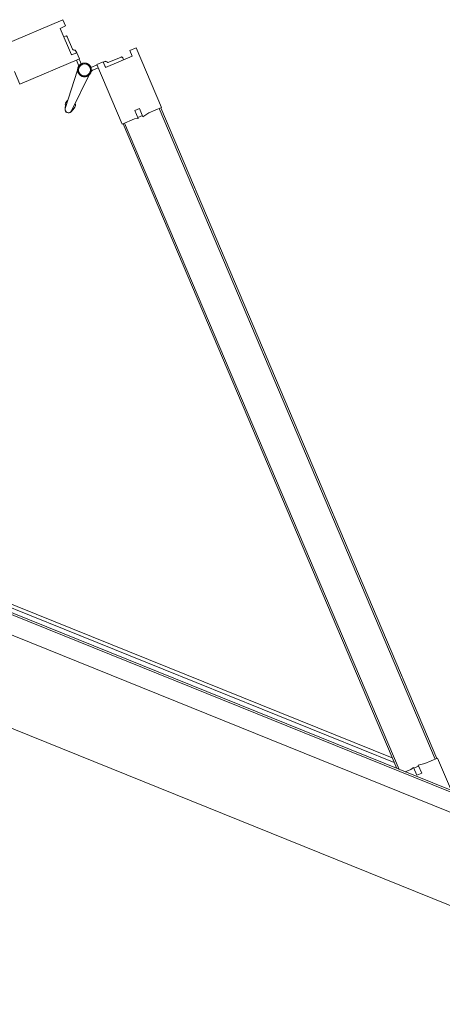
# Model space of a CAD drawing. Header units: millimetres. Extents: x 1512 to 2105, y 794 to 1149.
# Tile 144 of 256: x 1682.003 to 1682.499, y 1104.711 to 1105.866. Entities that reach past the tile are written whole.
import ezdxf

# ---------------------------------------------------------------- set-up
doc = ezdxf.new("R2010")
doc.units = ezdxf.units.MM
doc.layers.add('A-DOOR', color=31, linetype='Continuous', lineweight=9)

# ---------------------------------------------------------------- blocks, each defined once
blk = doc.blocks.new('5-panel_Bi-fold_external_door_10806 - Type 1-225860-همکف')
at = {"layer": 'A-DOOR'}
for p, q in [((-1.6227, 0.7434), (-1.6764, 0.6897)), ((-1.617, 0.7378), (-1.6227, 0.7434)), ((-1.5305, 0.7449), (-1.5362, 0.7393)), ((-1.4768, 0.6912), (-1.5305, 0.7449)), ((-1.6219, 0.7328), (-1.617, 0.7378)), ((-1.5979, 0.7088), (-1.6219, 0.7328)), ((-1.5312, 0.7343), (-1.5553, 0.7103)), ((-1.5429, 0.7284), (-1.554, 0.7173)), ((-1.539, 0.7266), (-1.5407, 0.7284)), ((-1.539, 0.7266), (-1.5407, 0.7284)), ((-1.539, 0.7266), (-1.5407, 0.7284)), ((-1.5362, 0.7393), (-1.5312, 0.7343)), ((-1.6124, 0.7268), (-1.6142, 0.7251)), ((-1.6124, 0.7268), (-1.6142, 0.7251)), ((-1.6124, 0.7268), (-1.6142, 0.7251)), ((-1.5992, 0.7157), (-1.6103, 0.7268)), ((-1.5586, 0.7165), (-1.56, 0.7151)), ((-1.641, 0.6543), (-1.5873, 0.7081)), ((-1.593, 0.7137), (-1.5979, 0.7088)), ((-1.5931, 0.7136), (-1.5946, 0.715)), ((-1.5873, 0.7081), (-1.593, 0.7137)), ((-1.5901, 0.7052), (-1.5858, 0.701)), ((-1.5821, 0.7025), (-1.5875, 0.7079)), ((-1.5657, 0.7094), (-1.5713, 0.7039)), ((-1.5673, 0.7025), (-1.5631, 0.7068)), ((-1.5602, 0.7153), (-1.5659, 0.7096)), ((-1.5659, 0.7096), (-1.5121, 0.6558)), ((-1.5553, 0.7103), (-1.5602, 0.7153)), ((-1.5844, 0.695), (-1.5811, 0.648)), ((-1.5731, 0.648), (-1.5698, 0.695)), ((-1.5706, 0.7031), (-1.5708, 0.7033)), ((-1.5706, 0.7031), (-1.5708, 0.7033)), ((-1.5706, 0.7031), (-1.5708, 0.7033)), ((-1.5706, 0.7031), (-1.5708, 0.7033)), ((-1.5706, 0.7031), (-1.5708, 0.7033)), ((-1.5706, 0.7031), (-1.5708, 0.7033)), ((-1.5706, 0.7031), (-1.5708, 0.7033)), ((-1.5706, 0.7031), (-1.5708, 0.7033)), ((-1.5706, 0.7031), (-1.5708, 0.7033)), ((-1.4883, 0.6797), (-1.4768, 0.6912)), ((-1.4789, 0.6891), (-1.4775, 0.6905)), ((-1.4789, 0.6891), (-0.8926, 0.1027)), ((-1.4775, 0.6905), (-0.8912, 0.1042)), ((-1.5045, 0.6762), (-1.5003, 0.6804)), ((-1.4974, 0.6691), (-1.5045, 0.6762)), ((-1.5003, 0.6804), (-1.493, 0.6731)), ((-1.4982, 0.6698), (-1.4939, 0.6741)), ((-1.493, 0.6731), (-1.4883, 0.6797)), ((-1.6526, 0.6659), (-1.641, 0.6543)), ((-1.5121, 0.6558), (-1.501, 0.667)), ((-1.501, 0.667), (-1.4974, 0.6691)), ((-1.5827, 0.6523), (-1.5809, 0.647)), ((-1.5827, 0.6523), (-1.5811, 0.648)), ((-1.5809, 0.647), (-1.5827, 0.6523)), ((-1.5809, 0.647), (-1.5811, 0.648)), ((-1.5733, 0.647), (-1.5714, 0.6523)), ((-1.5714, 0.6523), (-1.5733, 0.647)), ((-1.5733, 0.647), (-1.5732, 0.6474)), ((-1.5714, 0.6523), (-1.5731, 0.648)), ((-1.5114, 0.6566), (-1.51, 0.658)), ((-1.5114, 0.6566), (-0.9303, 0.0755)), ((-1.51, 0.658), (-0.9275, 0.0755)), ((-0.8905, 0.1049), (-0.902, 0.0933)), ((-0.8912, 0.1042), (-0.8926, 0.1027)), ((-0.861, 0.0755), (-0.8905, 0.1049)), ((-0.902, 0.0933), (-0.9086, 0.0887)), ((-2.2157, 0.0811), (-0.936, 0.0811)), ((-0.94, 0.0851), (-2.2117, 0.0851)), ((-0.9126, 0.0842), (-0.9147, 0.0807)), ((-0.9055, 0.0771), (-0.9126, 0.0842)), ((-0.9076, 0.0877), (-0.9118, 0.0835)), ((-0.9086, 0.0887), (-0.9012, 0.0814)), ((-0.9012, 0.0814), (-0.9055, 0.0771)), ((2.581, 0.0759), (-2.331, 0.0759)), ((2.581, 0.0737), (-2.331, 0.0737)), ((-0.9147, 0.0807), (-0.9199, 0.0755)), ((-2.331, 0.0516), (2.581, 0.0516)), ((-2.331, -0.05), (2.581, -0.05))]:
    blk.add_line(p, q, dxfattribs=at)
at = {"layer": 'A-DOOR', "flags": 128}
for points in [[(-1.5771, 0.7063), (-1.5774, 0.7063), (-1.5777, 0.7063), (-1.578, 0.7063), (-1.5784, 0.7062), (-1.5787, 0.7062), (-1.579, 0.7061), (-1.5793, 0.706), (-1.5796, 0.7059), (-1.5799, 0.7058), (-1.5802, 0.7057), (-1.5805, 0.7056), (-1.5808, 0.7054), (-1.5811, 0.7053), (-1.5813, 0.7051), (-1.5816, 0.7049), (-1.5819, 0.7048), (-1.5821, 0.7046), (-1.5824, 0.7044), (-1.5826, 0.7041), (-1.5828, 0.7039), (-1.583, 0.7037), (-1.5832, 0.7034), (-1.5834, 0.7032), (-1.5836, 0.7029), (-1.5838, 0.7027), (-1.584, 0.7024), (-1.5841, 0.7021), (-1.5843, 0.7018), (-1.5844, 0.7015), (-1.5845, 0.7012), (-1.5846, 0.7009), (-1.5847, 0.7006), (-1.5848, 0.7003), (-1.5849, 0.7), (-1.585, 0.6997), (-1.585, 0.6994), (-1.585, 0.6991), (-1.5851, 0.6987), (-1.5851, 0.6984), (-1.5851, 0.6981), (-1.5851, 0.6978), (-1.585, 0.6975), (-1.585, 0.6972), (-1.5849, 0.6968), (-1.5849, 0.6965), (-1.5848, 0.6962), (-1.5847, 0.6959), (-1.5846, 0.6956), (-1.5845, 0.6953), (-1.5844, 0.695), (-1.5842, 0.6947), (-1.5841, 0.6944), (-1.5839, 0.6942), (-1.5837, 0.6939), (-1.5836, 0.6936), (-1.5834, 0.6934), (-1.5832, 0.6931), (-1.5829, 0.6929), (-1.5827, 0.6927), (-1.5825, 0.6924), (-1.5822, 0.6922), (-1.582, 0.692), (-1.5817, 0.6918), (-1.5815, 0.6917), (-1.5812, 0.6915), (-1.5809, 0.6913), (-1.5806, 0.6912), (-1.5804, 0.691), (-1.5801, 0.6909), (-1.5798, 0.6908), (-1.5795, 0.6907), (-1.5792, 0.6906), (-1.5788, 0.6905), (-1.5785, 0.6905), (-1.5782, 0.6904), (-1.5779, 0.6904), (-1.5776, 0.6904), (-1.5773, 0.6903), (-1.5771, 0.6903)], [(-1.5774, 0.7063), (-1.5777, 0.7063), (-1.578, 0.7063), (-1.5784, 0.7062), (-1.5787, 0.7062), (-1.579, 0.7061), (-1.5793, 0.706), (-1.5796, 0.7059), (-1.5799, 0.7058), (-1.5802, 0.7057), (-1.5805, 0.7056), (-1.5808, 0.7054), (-1.5811, 0.7053), (-1.5813, 0.7051), (-1.5816, 0.7049), (-1.5819, 0.7048), (-1.5821, 0.7046), (-1.5824, 0.7044), (-1.5826, 0.7041), (-1.5828, 0.7039), (-1.583, 0.7037)], [(-1.5774, 0.7063), (-1.5777, 0.7063), (-1.578, 0.7063), (-1.5784, 0.7062), (-1.5787, 0.7062), (-1.579, 0.7061), (-1.5793, 0.706), (-1.5796, 0.7059), (-1.5799, 0.7058), (-1.5802, 0.7057), (-1.5805, 0.7056), (-1.5808, 0.7054), (-1.5811, 0.7053), (-1.5813, 0.7051), (-1.5816, 0.7049), (-1.5819, 0.7048), (-1.5821, 0.7046), (-1.5824, 0.7044), (-1.5826, 0.7041), (-1.5828, 0.7039), (-1.583, 0.7037)], [(-1.5774, 0.7063), (-1.5777, 0.7063), (-1.578, 0.7063), (-1.5784, 0.7062), (-1.5787, 0.7062), (-1.579, 0.7061), (-1.5793, 0.706), (-1.5796, 0.7059), (-1.5799, 0.7058), (-1.5802, 0.7057), (-1.5805, 0.7056), (-1.5808, 0.7054), (-1.5811, 0.7053), (-1.5813, 0.7051), (-1.5816, 0.7049), (-1.5819, 0.7048), (-1.5821, 0.7046), (-1.5824, 0.7044), (-1.5826, 0.7041), (-1.5828, 0.7039), (-1.583, 0.7037)], [(-1.5774, 0.7063), (-1.5777, 0.7063), (-1.578, 0.7063), (-1.5784, 0.7062), (-1.5787, 0.7062), (-1.579, 0.7061), (-1.5793, 0.706), (-1.5796, 0.7059), (-1.5799, 0.7058), (-1.5802, 0.7057), (-1.5805, 0.7056), (-1.5808, 0.7054), (-1.5811, 0.7053), (-1.5813, 0.7051), (-1.5816, 0.7049), (-1.5819, 0.7048), (-1.5821, 0.7046), (-1.5824, 0.7044), (-1.5826, 0.7041), (-1.5828, 0.7039), (-1.583, 0.7037)], [(-1.5774, 0.7063), (-1.5777, 0.7063), (-1.578, 0.7063), (-1.5784, 0.7062), (-1.5787, 0.7062), (-1.579, 0.7061), (-1.5793, 0.706), (-1.5796, 0.7059), (-1.5799, 0.7058), (-1.5802, 0.7057), (-1.5805, 0.7056), (-1.5808, 0.7054), (-1.5811, 0.7053), (-1.5813, 0.7051), (-1.5816, 0.7049), (-1.5819, 0.7048), (-1.5821, 0.7046), (-1.5824, 0.7044), (-1.5826, 0.7041), (-1.5828, 0.7039), (-1.583, 0.7037)], [(-1.5771, 0.7063), (-1.5774, 0.7063), (-1.5777, 0.7063), (-1.578, 0.7063), (-1.5784, 0.7062), (-1.5787, 0.7062), (-1.579, 0.7061), (-1.5793, 0.706), (-1.5796, 0.7059), (-1.5799, 0.7058), (-1.5802, 0.7057), (-1.5805, 0.7056), (-1.5808, 0.7054), (-1.5811, 0.7053), (-1.5813, 0.7051), (-1.5816, 0.7049), (-1.5819, 0.7048), (-1.5821, 0.7046), (-1.5824, 0.7044), (-1.5826, 0.7041), (-1.5828, 0.7039), (-1.583, 0.7037)], [(-1.5771, 0.7063), (-1.5774, 0.7063), (-1.5777, 0.7063), (-1.578, 0.7063), (-1.5784, 0.7062), (-1.5787, 0.7062), (-1.579, 0.7061), (-1.5793, 0.706), (-1.5796, 0.7059), (-1.5799, 0.7058), (-1.5802, 0.7057), (-1.5805, 0.7056), (-1.5808, 0.7054), (-1.5811, 0.7053), (-1.5813, 0.7051), (-1.5816, 0.7049), (-1.5819, 0.7048), (-1.5821, 0.7046), (-1.5824, 0.7044), (-1.5826, 0.7041), (-1.5828, 0.7039), (-1.583, 0.7037)], [(-1.5771, 0.7063), (-1.5774, 0.7063), (-1.5777, 0.7063), (-1.578, 0.7063), (-1.5784, 0.7062), (-1.5787, 0.7062), (-1.579, 0.7061), (-1.5793, 0.706), (-1.5796, 0.7059), (-1.5799, 0.7058), (-1.5802, 0.7057), (-1.5805, 0.7056), (-1.5808, 0.7054), (-1.5811, 0.7053), (-1.5813, 0.7051), (-1.5816, 0.7049), (-1.5819, 0.7048), (-1.5821, 0.7046), (-1.5824, 0.7044), (-1.5826, 0.7041), (-1.5828, 0.7039), (-1.583, 0.7037)], [(-1.5771, 0.7063), (-1.5774, 0.7063), (-1.5777, 0.7063), (-1.578, 0.7063), (-1.5784, 0.7062), (-1.5787, 0.7062), (-1.579, 0.7061), (-1.5793, 0.706), (-1.5796, 0.7059), (-1.5799, 0.7058), (-1.5802, 0.7057), (-1.5805, 0.7056), (-1.5808, 0.7054), (-1.5811, 0.7053), (-1.5813, 0.7051), (-1.5816, 0.7049), (-1.5819, 0.7048), (-1.5821, 0.7046), (-1.5824, 0.7044), (-1.5826, 0.7041), (-1.5828, 0.7039), (-1.583, 0.7037)], [(-1.5774, 0.7063), (-1.5777, 0.7063), (-1.578, 0.7063), (-1.5784, 0.7062), (-1.5787, 0.7062), (-1.579, 0.7061), (-1.5793, 0.706), (-1.5796, 0.7059), (-1.5799, 0.7058), (-1.5802, 0.7057), (-1.5805, 0.7056), (-1.5808, 0.7054), (-1.5811, 0.7053), (-1.5813, 0.7051), (-1.5816, 0.7049), (-1.5819, 0.7048), (-1.5821, 0.7046), (-1.5824, 0.7044), (-1.5826, 0.7041), (-1.5828, 0.7039), (-1.583, 0.7037)], [(-1.5774, 0.7063), (-1.5777, 0.7063), (-1.578, 0.7063), (-1.5784, 0.7062), (-1.5787, 0.7062), (-1.579, 0.7061), (-1.5793, 0.706), (-1.5796, 0.7059), (-1.5799, 0.7058), (-1.5802, 0.7057), (-1.5805, 0.7056), (-1.5808, 0.7054), (-1.5811, 0.7053), (-1.5813, 0.7051), (-1.5816, 0.7049), (-1.5819, 0.7048), (-1.5821, 0.7046), (-1.5824, 0.7044), (-1.5826, 0.7041), (-1.5828, 0.7039), (-1.583, 0.7037)], [(-1.5774, 0.7063), (-1.5777, 0.7063), (-1.578, 0.7063), (-1.5784, 0.7062), (-1.5787, 0.7062), (-1.579, 0.7061), (-1.5793, 0.706), (-1.5796, 0.7059), (-1.5799, 0.7058), (-1.5802, 0.7057), (-1.5805, 0.7056), (-1.5808, 0.7054), (-1.5811, 0.7053), (-1.5813, 0.7051), (-1.5816, 0.7049), (-1.5819, 0.7048), (-1.5821, 0.7046), (-1.5824, 0.7044), (-1.5826, 0.7041), (-1.5828, 0.7039), (-1.583, 0.7037)], [(-1.5774, 0.7063), (-1.5777, 0.7063), (-1.578, 0.7063), (-1.5784, 0.7062), (-1.5787, 0.7062), (-1.579, 0.7061), (-1.5793, 0.706), (-1.5796, 0.7059), (-1.5799, 0.7058), (-1.5802, 0.7057), (-1.5805, 0.7056), (-1.5808, 0.7054), (-1.5811, 0.7053), (-1.5813, 0.7051), (-1.5816, 0.7049), (-1.5819, 0.7048), (-1.5821, 0.7046), (-1.5824, 0.7044), (-1.5826, 0.7041), (-1.5828, 0.7039), (-1.583, 0.7037)], [(-1.5712, 0.7038), (-1.5714, 0.704), (-1.5717, 0.7042), (-1.5719, 0.7045), (-1.5722, 0.7047), (-1.5724, 0.7048), (-1.5727, 0.705), (-1.573, 0.7052), (-1.5732, 0.7054), (-1.5735, 0.7055), (-1.5738, 0.7056), (-1.5741, 0.7058), (-1.5744, 0.7059), (-1.5747, 0.706), (-1.575, 0.7061), (-1.5753, 0.7061), (-1.5756, 0.7062), (-1.576, 0.7063), (-1.5763, 0.7063), (-1.5766, 0.7063), (-1.5769, 0.7063), (-1.5771, 0.7063)], [(-1.5771, 0.6903), (-1.5768, 0.6903), (-1.5764, 0.6904), (-1.5761, 0.6904), (-1.5758, 0.6904), (-1.5755, 0.6905), (-1.5752, 0.6906), (-1.5749, 0.6907), (-1.5746, 0.6907), (-1.5743, 0.6909), (-1.574, 0.691), (-1.5737, 0.6911), (-1.5734, 0.6912), (-1.5731, 0.6914), (-1.5728, 0.6916), (-1.5726, 0.6917), (-1.5723, 0.6919), (-1.5721, 0.6921), (-1.5718, 0.6923), (-1.5716, 0.6925), (-1.5713, 0.6928), (-1.5711, 0.693), (-1.5709, 0.6932), (-1.5707, 0.6935), (-1.5705, 0.6938), (-1.5704, 0.694), (-1.5702, 0.6943), (-1.57, 0.6946), (-1.5699, 0.6949), (-1.5697, 0.6951), (-1.5696, 0.6954), (-1.5695, 0.6957), (-1.5694, 0.696), (-1.5693, 0.6964), (-1.5693, 0.6967), (-1.5692, 0.697), (-1.5692, 0.6973), (-1.5691, 0.6976), (-1.5691, 0.6979), (-1.5691, 0.6983), (-1.5691, 0.6986), (-1.5691, 0.6989), (-1.5691, 0.6992), (-1.5692, 0.6995), (-1.5692, 0.6998), (-1.5693, 0.7002), (-1.5694, 0.7005), (-1.5695, 0.7008), (-1.5696, 0.7011), (-1.5697, 0.7014), (-1.5698, 0.7017), (-1.5699, 0.702), (-1.5701, 0.7022), (-1.5703, 0.7025), (-1.5704, 0.7028), (-1.5706, 0.7031), (-1.5708, 0.7033), (-1.571, 0.7036), (-1.5712, 0.7038), (-1.5714, 0.704), (-1.5717, 0.7042), (-1.5719, 0.7045), (-1.5722, 0.7047), (-1.5724, 0.7048), (-1.5727, 0.705), (-1.573, 0.7052), (-1.5732, 0.7054), (-1.5735, 0.7055), (-1.5738, 0.7056), (-1.5741, 0.7058), (-1.5744, 0.7059), (-1.5747, 0.706), (-1.575, 0.7061), (-1.5753, 0.7061), (-1.5756, 0.7062), (-1.576, 0.7063), (-1.5763, 0.7063), (-1.5766, 0.7063), (-1.5769, 0.7063), (-1.5771, 0.7063)], [(-1.5712, 0.7038), (-1.5714, 0.704), (-1.5717, 0.7042), (-1.5719, 0.7045), (-1.5722, 0.7047), (-1.5724, 0.7048), (-1.5727, 0.705), (-1.573, 0.7052), (-1.5732, 0.7054), (-1.5735, 0.7055), (-1.5738, 0.7056), (-1.5741, 0.7058), (-1.5744, 0.7059), (-1.5747, 0.706), (-1.575, 0.7061), (-1.5753, 0.7061), (-1.5756, 0.7062), (-1.576, 0.7063), (-1.5763, 0.7063), (-1.5766, 0.7063), (-1.5769, 0.7063), (-1.5771, 0.7063)], [(-1.5712, 0.7038), (-1.5714, 0.704), (-1.5717, 0.7042), (-1.5719, 0.7045), (-1.5722, 0.7047), (-1.5724, 0.7048), (-1.5727, 0.705), (-1.573, 0.7052), (-1.5732, 0.7054), (-1.5735, 0.7055), (-1.5738, 0.7056), (-1.5741, 0.7058), (-1.5744, 0.7059), (-1.5747, 0.706), (-1.575, 0.7061), (-1.5753, 0.7061), (-1.5756, 0.7062), (-1.576, 0.7063), (-1.5763, 0.7063), (-1.5766, 0.7063), (-1.5769, 0.7063), (-1.5771, 0.7063)], [(-1.5712, 0.7038), (-1.5714, 0.704), (-1.5717, 0.7042), (-1.5719, 0.7045), (-1.5722, 0.7047), (-1.5724, 0.7048), (-1.5727, 0.705), (-1.573, 0.7052), (-1.5732, 0.7054), (-1.5735, 0.7055), (-1.5738, 0.7056), (-1.5741, 0.7058), (-1.5744, 0.7059), (-1.5747, 0.706), (-1.575, 0.7061), (-1.5753, 0.7061), (-1.5756, 0.7062), (-1.576, 0.7063), (-1.5763, 0.7063), (-1.5766, 0.7063), (-1.5769, 0.7063), (-1.5771, 0.7063)], [(-1.5741, 0.7058), (-1.5744, 0.7059), (-1.5747, 0.706), (-1.575, 0.7061), (-1.5753, 0.7061), (-1.5756, 0.7062), (-1.576, 0.7063), (-1.5763, 0.7063), (-1.5766, 0.7063)], [(-1.5741, 0.7058), (-1.5744, 0.7059), (-1.5747, 0.706), (-1.575, 0.7061), (-1.5753, 0.7061), (-1.5756, 0.7062), (-1.576, 0.7063), (-1.5763, 0.7063), (-1.5766, 0.7063)], [(-1.5741, 0.7058), (-1.5744, 0.7059), (-1.5747, 0.706), (-1.575, 0.7061), (-1.5753, 0.7061), (-1.5756, 0.7062), (-1.576, 0.7063), (-1.5763, 0.7063), (-1.5766, 0.7063)], [(-1.5741, 0.7058), (-1.5744, 0.7059), (-1.5747, 0.706), (-1.575, 0.7061), (-1.5753, 0.7061), (-1.5756, 0.7062), (-1.576, 0.7063), (-1.5763, 0.7063), (-1.5766, 0.7063)], [(-1.5741, 0.7058), (-1.5744, 0.7059), (-1.5747, 0.706), (-1.575, 0.7061), (-1.5753, 0.7061), (-1.5756, 0.7062), (-1.576, 0.7063), (-1.5763, 0.7063), (-1.5766, 0.7063)], [(-1.5741, 0.7058), (-1.5744, 0.7059), (-1.5747, 0.706), (-1.575, 0.7061), (-1.5753, 0.7061), (-1.5756, 0.7062), (-1.576, 0.7063), (-1.5763, 0.7063), (-1.5766, 0.7063)], [(-1.5741, 0.7058), (-1.5744, 0.7059), (-1.5747, 0.706), (-1.575, 0.7061), (-1.5753, 0.7061), (-1.5756, 0.7062), (-1.576, 0.7063), (-1.5763, 0.7063), (-1.5766, 0.7063)], [(-1.5741, 0.7058), (-1.5744, 0.7059), (-1.5747, 0.706), (-1.575, 0.7061), (-1.5753, 0.7061), (-1.5756, 0.7062), (-1.576, 0.7063), (-1.5763, 0.7063), (-1.5766, 0.7063)], [(-1.5741, 0.7058), (-1.5744, 0.7059), (-1.5747, 0.706), (-1.575, 0.7061), (-1.5753, 0.7061), (-1.5756, 0.7062), (-1.576, 0.7063), (-1.5763, 0.7063), (-1.5766, 0.7063)], [(-1.5712, 0.7038), (-1.5714, 0.704), (-1.5717, 0.7042), (-1.5719, 0.7045), (-1.5722, 0.7047), (-1.5724, 0.7048), (-1.5727, 0.705), (-1.573, 0.7052), (-1.5732, 0.7054), (-1.5735, 0.7055), (-1.5738, 0.7056)], [(-1.5712, 0.7038), (-1.5714, 0.704), (-1.5717, 0.7042), (-1.5719, 0.7045), (-1.5722, 0.7047), (-1.5724, 0.7048), (-1.5727, 0.705), (-1.573, 0.7052), (-1.5732, 0.7054), (-1.5735, 0.7055), (-1.5738, 0.7056)], [(-1.5712, 0.7038), (-1.5714, 0.704), (-1.5717, 0.7042), (-1.5719, 0.7045), (-1.5722, 0.7047), (-1.5724, 0.7048), (-1.5727, 0.705), (-1.573, 0.7052), (-1.5732, 0.7054), (-1.5735, 0.7055), (-1.5738, 0.7056)], [(-1.5712, 0.7038), (-1.5714, 0.704), (-1.5717, 0.7042), (-1.5719, 0.7045), (-1.5722, 0.7047), (-1.5724, 0.7048), (-1.5727, 0.705), (-1.573, 0.7052), (-1.5732, 0.7054), (-1.5735, 0.7055), (-1.5738, 0.7056)], [(-1.5712, 0.7038), (-1.5714, 0.704), (-1.5717, 0.7042), (-1.5719, 0.7045), (-1.5722, 0.7047), (-1.5724, 0.7048), (-1.5727, 0.705), (-1.573, 0.7052), (-1.5732, 0.7054), (-1.5735, 0.7055), (-1.5738, 0.7056)], [(-1.5712, 0.7038), (-1.5714, 0.704), (-1.5717, 0.7042), (-1.5719, 0.7045), (-1.5722, 0.7047), (-1.5724, 0.7048), (-1.5727, 0.705), (-1.573, 0.7052), (-1.5732, 0.7054), (-1.5735, 0.7055), (-1.5738, 0.7056)], [(-1.5712, 0.7038), (-1.5714, 0.704), (-1.5717, 0.7042), (-1.5719, 0.7045), (-1.5722, 0.7047), (-1.5724, 0.7048), (-1.5727, 0.705), (-1.573, 0.7052), (-1.5732, 0.7054), (-1.5735, 0.7055), (-1.5738, 0.7056)], [(-1.5712, 0.7038), (-1.5714, 0.704), (-1.5717, 0.7042), (-1.5719, 0.7045), (-1.5722, 0.7047), (-1.5724, 0.7048), (-1.5727, 0.705), (-1.573, 0.7052), (-1.5732, 0.7054), (-1.5735, 0.7055), (-1.5738, 0.7056)], [(-1.5712, 0.7038), (-1.5714, 0.704), (-1.5717, 0.7042), (-1.5719, 0.7045), (-1.5722, 0.7047), (-1.5724, 0.7048), (-1.5727, 0.705), (-1.573, 0.7052), (-1.5732, 0.7054), (-1.5735, 0.7055), (-1.5738, 0.7056)], [(-1.5845, 0.7012), (-1.5846, 0.7009), (-1.5847, 0.7006), (-1.5848, 0.7003), (-1.5849, 0.7), (-1.585, 0.6997), (-1.585, 0.6994), (-1.585, 0.6991), (-1.5851, 0.6987), (-1.5851, 0.6984), (-1.5851, 0.6981), (-1.5851, 0.6978), (-1.585, 0.6975), (-1.585, 0.6972), (-1.5849, 0.6968), (-1.5849, 0.6965), (-1.5848, 0.6962), (-1.5847, 0.6959), (-1.5846, 0.6956), (-1.5845, 0.6953)], [(-1.5845, 0.7012), (-1.5846, 0.7009), (-1.5847, 0.7006), (-1.5848, 0.7003), (-1.5849, 0.7), (-1.585, 0.6997), (-1.585, 0.6994), (-1.585, 0.6991), (-1.5851, 0.6987), (-1.5851, 0.6984), (-1.5851, 0.6981), (-1.5851, 0.6978), (-1.585, 0.6975), (-1.585, 0.6972), (-1.5849, 0.6968), (-1.5849, 0.6965), (-1.5848, 0.6962), (-1.5847, 0.6959), (-1.5846, 0.6956), (-1.5845, 0.6953)], [(-1.5845, 0.7012), (-1.5846, 0.7009), (-1.5847, 0.7006), (-1.5848, 0.7003), (-1.5849, 0.7), (-1.585, 0.6997), (-1.585, 0.6994), (-1.585, 0.6991), (-1.5851, 0.6987), (-1.5851, 0.6984), (-1.5851, 0.6981), (-1.5851, 0.6978), (-1.585, 0.6975), (-1.585, 0.6972), (-1.5849, 0.6968), (-1.5849, 0.6965), (-1.5848, 0.6962), (-1.5847, 0.6959), (-1.5846, 0.6956), (-1.5845, 0.6953)], [(-1.5845, 0.7012), (-1.5846, 0.7009), (-1.5847, 0.7006), (-1.5848, 0.7003), (-1.5849, 0.7), (-1.585, 0.6997), (-1.585, 0.6994), (-1.585, 0.6991), (-1.5851, 0.6987), (-1.5851, 0.6984), (-1.5851, 0.6981), (-1.5851, 0.6978), (-1.585, 0.6975), (-1.585, 0.6972), (-1.5849, 0.6968), (-1.5849, 0.6965), (-1.5848, 0.6962), (-1.5847, 0.6959), (-1.5846, 0.6956), (-1.5845, 0.6953)], [(-1.5845, 0.7012), (-1.5846, 0.7009), (-1.5847, 0.7006), (-1.5848, 0.7003), (-1.5849, 0.7), (-1.585, 0.6997), (-1.585, 0.6994), (-1.585, 0.6991), (-1.5851, 0.6987), (-1.5851, 0.6984), (-1.5851, 0.6981), (-1.5851, 0.6978), (-1.585, 0.6975), (-1.585, 0.6972), (-1.5849, 0.6968), (-1.5849, 0.6965), (-1.5848, 0.6962), (-1.5847, 0.6959), (-1.5846, 0.6956), (-1.5845, 0.6953)], [(-1.5845, 0.7012), (-1.5846, 0.7009), (-1.5847, 0.7006), (-1.5848, 0.7003), (-1.5849, 0.7), (-1.585, 0.6997), (-1.585, 0.6994), (-1.585, 0.6991), (-1.5851, 0.6987), (-1.5851, 0.6984), (-1.5851, 0.6981), (-1.5851, 0.6978), (-1.585, 0.6975), (-1.585, 0.6972), (-1.5849, 0.6968), (-1.5849, 0.6965), (-1.5848, 0.6962), (-1.5847, 0.6959), (-1.5846, 0.6956), (-1.5845, 0.6953), (-1.5844, 0.695), (-1.5842, 0.6947), (-1.5841, 0.6944), (-1.5839, 0.6942), (-1.5837, 0.6939), (-1.5836, 0.6936), (-1.5834, 0.6934), (-1.5832, 0.6931), (-1.5829, 0.6929), (-1.5827, 0.6927), (-1.5825, 0.6924), (-1.5822, 0.6922), (-1.582, 0.692), (-1.5817, 0.6918), (-1.5815, 0.6917), (-1.5812, 0.6915), (-1.5809, 0.6913), (-1.5806, 0.6912), (-1.5804, 0.691)], [(-1.5845, 0.7012), (-1.5846, 0.7009), (-1.5847, 0.7006), (-1.5848, 0.7003), (-1.5849, 0.7), (-1.585, 0.6997), (-1.585, 0.6994), (-1.585, 0.6991), (-1.5851, 0.6987), (-1.5851, 0.6984), (-1.5851, 0.6981), (-1.5851, 0.6978), (-1.585, 0.6975), (-1.585, 0.6972), (-1.5849, 0.6968), (-1.5849, 0.6965), (-1.5848, 0.6962), (-1.5847, 0.6959), (-1.5846, 0.6956), (-1.5845, 0.6953), (-1.5844, 0.695), (-1.5842, 0.6947), (-1.5841, 0.6944), (-1.5839, 0.6942), (-1.5837, 0.6939), (-1.5836, 0.6936), (-1.5834, 0.6934), (-1.5832, 0.6931), (-1.5829, 0.6929), (-1.5827, 0.6927), (-1.5825, 0.6924), (-1.5822, 0.6922), (-1.582, 0.692), (-1.5817, 0.6918), (-1.5815, 0.6917), (-1.5812, 0.6915), (-1.5809, 0.6913), (-1.5806, 0.6912), (-1.5804, 0.691)], [(-1.5845, 0.7012), (-1.5846, 0.7009), (-1.5847, 0.7006), (-1.5848, 0.7003), (-1.5849, 0.7), (-1.585, 0.6997), (-1.585, 0.6994), (-1.585, 0.6991), (-1.5851, 0.6987), (-1.5851, 0.6984), (-1.5851, 0.6981), (-1.5851, 0.6978), (-1.585, 0.6975), (-1.585, 0.6972), (-1.5849, 0.6968), (-1.5849, 0.6965), (-1.5848, 0.6962), (-1.5847, 0.6959), (-1.5846, 0.6956), (-1.5845, 0.6953), (-1.5844, 0.695), (-1.5842, 0.6947), (-1.5841, 0.6944), (-1.5839, 0.6942), (-1.5837, 0.6939), (-1.5836, 0.6936), (-1.5834, 0.6934), (-1.5832, 0.6931), (-1.5829, 0.6929), (-1.5827, 0.6927), (-1.5825, 0.6924), (-1.5822, 0.6922), (-1.582, 0.692), (-1.5817, 0.6918), (-1.5815, 0.6917), (-1.5812, 0.6915), (-1.5809, 0.6913), (-1.5806, 0.6912), (-1.5804, 0.691)], [(-1.5845, 0.7012), (-1.5846, 0.7009), (-1.5847, 0.7006), (-1.5848, 0.7003), (-1.5849, 0.7), (-1.585, 0.6997), (-1.585, 0.6994), (-1.585, 0.6991), (-1.5851, 0.6987), (-1.5851, 0.6984), (-1.5851, 0.6981), (-1.5851, 0.6978), (-1.585, 0.6975), (-1.585, 0.6972), (-1.5849, 0.6968), (-1.5849, 0.6965), (-1.5848, 0.6962), (-1.5847, 0.6959), (-1.5846, 0.6956), (-1.5845, 0.6953), (-1.5844, 0.695), (-1.5842, 0.6947), (-1.5841, 0.6944), (-1.5839, 0.6942), (-1.5837, 0.6939), (-1.5836, 0.6936), (-1.5834, 0.6934), (-1.5832, 0.6931), (-1.5829, 0.6929), (-1.5827, 0.6927), (-1.5825, 0.6924), (-1.5822, 0.6922), (-1.582, 0.692), (-1.5817, 0.6918), (-1.5815, 0.6917), (-1.5812, 0.6915), (-1.5809, 0.6913), (-1.5806, 0.6912), (-1.5804, 0.691)], [(-1.5845, 0.7012), (-1.5846, 0.7009), (-1.5847, 0.7006), (-1.5848, 0.7003), (-1.5849, 0.7), (-1.585, 0.6997), (-1.585, 0.6994), (-1.585, 0.6991), (-1.5851, 0.6987), (-1.5851, 0.6984), (-1.5851, 0.6981), (-1.5851, 0.6978), (-1.585, 0.6975), (-1.585, 0.6972), (-1.5849, 0.6968), (-1.5849, 0.6965), (-1.5848, 0.6962), (-1.5847, 0.6959), (-1.5846, 0.6956), (-1.5845, 0.6953)], [(-1.5845, 0.7012), (-1.5846, 0.7009), (-1.5847, 0.7006), (-1.5848, 0.7003), (-1.5849, 0.7), (-1.585, 0.6997), (-1.585, 0.6994), (-1.585, 0.6991), (-1.5851, 0.6987), (-1.5851, 0.6984), (-1.5851, 0.6981), (-1.5851, 0.6978), (-1.585, 0.6975), (-1.585, 0.6972), (-1.5849, 0.6968), (-1.5849, 0.6965), (-1.5848, 0.6962), (-1.5847, 0.6959), (-1.5846, 0.6956), (-1.5845, 0.6953)], [(-1.5845, 0.7012), (-1.5846, 0.7009), (-1.5847, 0.7006), (-1.5848, 0.7003), (-1.5849, 0.7), (-1.585, 0.6997), (-1.585, 0.6994), (-1.585, 0.6991), (-1.5851, 0.6987), (-1.5851, 0.6984), (-1.5851, 0.6981), (-1.5851, 0.6978), (-1.585, 0.6975), (-1.585, 0.6972), (-1.5849, 0.6968), (-1.5849, 0.6965), (-1.5848, 0.6962), (-1.5847, 0.6959), (-1.5846, 0.6956), (-1.5845, 0.6953)], [(-1.5845, 0.7012), (-1.5846, 0.7009), (-1.5847, 0.7006), (-1.5848, 0.7003), (-1.5849, 0.7), (-1.585, 0.6997), (-1.585, 0.6994), (-1.585, 0.6991), (-1.5851, 0.6987), (-1.5851, 0.6984), (-1.5851, 0.6981), (-1.5851, 0.6978), (-1.585, 0.6975), (-1.585, 0.6972), (-1.5849, 0.6968), (-1.5849, 0.6965), (-1.5848, 0.6962), (-1.5847, 0.6959), (-1.5846, 0.6956), (-1.5845, 0.6953)], [(-1.5771, 0.6903), (-1.5768, 0.6903), (-1.5764, 0.6904), (-1.5761, 0.6904), (-1.5758, 0.6904), (-1.5755, 0.6905), (-1.5752, 0.6906), (-1.5749, 0.6907), (-1.5746, 0.6907), (-1.5743, 0.6909), (-1.574, 0.691), (-1.5737, 0.6911), (-1.5734, 0.6912), (-1.5731, 0.6914), (-1.5728, 0.6916), (-1.5726, 0.6917), (-1.5723, 0.6919), (-1.5721, 0.6921), (-1.5718, 0.6923), (-1.5716, 0.6925), (-1.5713, 0.6928), (-1.5711, 0.693), (-1.5709, 0.6932), (-1.5707, 0.6935), (-1.5705, 0.6938), (-1.5704, 0.694), (-1.5702, 0.6943), (-1.57, 0.6946), (-1.5699, 0.6949), (-1.5697, 0.6951), (-1.5696, 0.6954), (-1.5695, 0.6957), (-1.5694, 0.696), (-1.5693, 0.6964), (-1.5693, 0.6967), (-1.5692, 0.697), (-1.5692, 0.6973), (-1.5691, 0.6976), (-1.5691, 0.6979), (-1.5691, 0.6983), (-1.5691, 0.6986), (-1.5691, 0.6989), (-1.5691, 0.6992), (-1.5692, 0.6995), (-1.5692, 0.6998), (-1.5693, 0.7002), (-1.5694, 0.7005), (-1.5695, 0.7008), (-1.5696, 0.7011), (-1.5697, 0.7014), (-1.5698, 0.7017), (-1.5699, 0.702), (-1.5701, 0.7022), (-1.5703, 0.7025), (-1.5704, 0.7028), (-1.5706, 0.7031), (-1.5708, 0.7033)], [(-1.5771, 0.6903), (-1.5768, 0.6903), (-1.5764, 0.6904), (-1.5761, 0.6904), (-1.5758, 0.6904), (-1.5755, 0.6905), (-1.5752, 0.6906), (-1.5749, 0.6907), (-1.5746, 0.6907), (-1.5743, 0.6909), (-1.574, 0.691), (-1.5737, 0.6911), (-1.5734, 0.6912), (-1.5731, 0.6914), (-1.5728, 0.6916), (-1.5726, 0.6917), (-1.5723, 0.6919), (-1.5721, 0.6921), (-1.5718, 0.6923), (-1.5716, 0.6925), (-1.5713, 0.6928), (-1.5711, 0.693), (-1.5709, 0.6932), (-1.5707, 0.6935), (-1.5705, 0.6938), (-1.5704, 0.694), (-1.5702, 0.6943), (-1.57, 0.6946), (-1.5699, 0.6949), (-1.5697, 0.6951), (-1.5696, 0.6954), (-1.5695, 0.6957), (-1.5694, 0.696), (-1.5693, 0.6964), (-1.5693, 0.6967), (-1.5692, 0.697), (-1.5692, 0.6973), (-1.5691, 0.6976), (-1.5691, 0.6979), (-1.5691, 0.6983), (-1.5691, 0.6986), (-1.5691, 0.6989), (-1.5691, 0.6992), (-1.5692, 0.6995), (-1.5692, 0.6998), (-1.5693, 0.7002), (-1.5694, 0.7005), (-1.5695, 0.7008), (-1.5696, 0.7011), (-1.5697, 0.7014), (-1.5698, 0.7017), (-1.5699, 0.702), (-1.5701, 0.7022), (-1.5703, 0.7025), (-1.5704, 0.7028), (-1.5706, 0.7031), (-1.5708, 0.7033)], [(-1.5771, 0.6903), (-1.5768, 0.6903), (-1.5764, 0.6904), (-1.5761, 0.6904), (-1.5758, 0.6904), (-1.5755, 0.6905), (-1.5752, 0.6906), (-1.5749, 0.6907), (-1.5746, 0.6907), (-1.5743, 0.6909), (-1.574, 0.691), (-1.5737, 0.6911), (-1.5734, 0.6912), (-1.5731, 0.6914), (-1.5728, 0.6916), (-1.5726, 0.6917), (-1.5723, 0.6919), (-1.5721, 0.6921), (-1.5718, 0.6923), (-1.5716, 0.6925), (-1.5713, 0.6928), (-1.5711, 0.693), (-1.5709, 0.6932), (-1.5707, 0.6935), (-1.5705, 0.6938), (-1.5704, 0.694), (-1.5702, 0.6943), (-1.57, 0.6946), (-1.5699, 0.6949), (-1.5697, 0.6951), (-1.5696, 0.6954), (-1.5695, 0.6957), (-1.5694, 0.696), (-1.5693, 0.6964), (-1.5693, 0.6967), (-1.5692, 0.697), (-1.5692, 0.6973), (-1.5691, 0.6976), (-1.5691, 0.6979), (-1.5691, 0.6983), (-1.5691, 0.6986), (-1.5691, 0.6989), (-1.5691, 0.6992), (-1.5692, 0.6995), (-1.5692, 0.6998), (-1.5693, 0.7002), (-1.5694, 0.7005), (-1.5695, 0.7008), (-1.5696, 0.7011), (-1.5697, 0.7014), (-1.5698, 0.7017), (-1.5699, 0.702), (-1.5701, 0.7022), (-1.5703, 0.7025), (-1.5704, 0.7028), (-1.5706, 0.7031), (-1.5708, 0.7033)], [(-1.5771, 0.6903), (-1.5768, 0.6903), (-1.5764, 0.6904), (-1.5761, 0.6904), (-1.5758, 0.6904), (-1.5755, 0.6905), (-1.5752, 0.6906), (-1.5749, 0.6907), (-1.5746, 0.6907), (-1.5743, 0.6909), (-1.574, 0.691), (-1.5737, 0.6911), (-1.5734, 0.6912), (-1.5731, 0.6914), (-1.5728, 0.6916), (-1.5726, 0.6917), (-1.5723, 0.6919), (-1.5721, 0.6921), (-1.5718, 0.6923), (-1.5716, 0.6925), (-1.5713, 0.6928), (-1.5711, 0.693), (-1.5709, 0.6932), (-1.5707, 0.6935), (-1.5705, 0.6938), (-1.5704, 0.694), (-1.5702, 0.6943), (-1.57, 0.6946), (-1.5699, 0.6949), (-1.5697, 0.6951), (-1.5696, 0.6954), (-1.5695, 0.6957), (-1.5694, 0.696), (-1.5693, 0.6964), (-1.5693, 0.6967), (-1.5692, 0.697), (-1.5692, 0.6973), (-1.5691, 0.6976), (-1.5691, 0.6979), (-1.5691, 0.6983), (-1.5691, 0.6986), (-1.5691, 0.6989), (-1.5691, 0.6992), (-1.5692, 0.6995), (-1.5692, 0.6998), (-1.5693, 0.7002), (-1.5694, 0.7005), (-1.5695, 0.7008), (-1.5696, 0.7011), (-1.5697, 0.7014), (-1.5698, 0.7017), (-1.5699, 0.702), (-1.5701, 0.7022), (-1.5703, 0.7025), (-1.5704, 0.7028), (-1.5706, 0.7031), (-1.5708, 0.7033)], [(-1.5696, 0.6954), (-1.5695, 0.6957), (-1.5694, 0.696), (-1.5693, 0.6964), (-1.5693, 0.6967), (-1.5692, 0.697), (-1.5692, 0.6973), (-1.5691, 0.6976), (-1.5691, 0.6979), (-1.5691, 0.6983), (-1.5691, 0.6986), (-1.5691, 0.6989), (-1.5691, 0.6992), (-1.5692, 0.6995), (-1.5692, 0.6998), (-1.5693, 0.7002), (-1.5694, 0.7005), (-1.5695, 0.7008), (-1.5696, 0.7011), (-1.5697, 0.7014), (-1.5698, 0.7017), (-1.5699, 0.702), (-1.5701, 0.7022)], [(-1.5696, 0.6954), (-1.5695, 0.6957), (-1.5694, 0.696), (-1.5693, 0.6964), (-1.5693, 0.6967), (-1.5692, 0.697), (-1.5692, 0.6973), (-1.5691, 0.6976), (-1.5691, 0.6979), (-1.5691, 0.6983), (-1.5691, 0.6986), (-1.5691, 0.6989), (-1.5691, 0.6992), (-1.5692, 0.6995), (-1.5692, 0.6998), (-1.5693, 0.7002), (-1.5694, 0.7005), (-1.5695, 0.7008), (-1.5696, 0.7011), (-1.5697, 0.7014), (-1.5698, 0.7017), (-1.5699, 0.702)], [(-1.5696, 0.6954), (-1.5695, 0.6957), (-1.5694, 0.696), (-1.5693, 0.6964), (-1.5693, 0.6967), (-1.5692, 0.697), (-1.5692, 0.6973), (-1.5691, 0.6976), (-1.5691, 0.6979), (-1.5691, 0.6983), (-1.5691, 0.6986), (-1.5691, 0.6989), (-1.5691, 0.6992), (-1.5692, 0.6995), (-1.5692, 0.6998), (-1.5693, 0.7002), (-1.5694, 0.7005), (-1.5695, 0.7008), (-1.5696, 0.7011), (-1.5697, 0.7014), (-1.5698, 0.7017), (-1.5699, 0.702)], [(-1.5696, 0.6954), (-1.5695, 0.6957), (-1.5694, 0.696), (-1.5693, 0.6964), (-1.5693, 0.6967), (-1.5692, 0.697), (-1.5692, 0.6973), (-1.5691, 0.6976), (-1.5691, 0.6979), (-1.5691, 0.6983), (-1.5691, 0.6986), (-1.5691, 0.6989), (-1.5691, 0.6992), (-1.5692, 0.6995), (-1.5692, 0.6998), (-1.5693, 0.7002), (-1.5694, 0.7005), (-1.5695, 0.7008), (-1.5696, 0.7011), (-1.5697, 0.7014), (-1.5698, 0.7017), (-1.5699, 0.702)], [(-1.5696, 0.6954), (-1.5695, 0.6957), (-1.5694, 0.696), (-1.5693, 0.6964), (-1.5693, 0.6967), (-1.5692, 0.697), (-1.5692, 0.6973), (-1.5691, 0.6976), (-1.5691, 0.6979), (-1.5691, 0.6983), (-1.5691, 0.6986), (-1.5691, 0.6989), (-1.5691, 0.6992), (-1.5692, 0.6995), (-1.5692, 0.6998), (-1.5693, 0.7002), (-1.5694, 0.7005), (-1.5695, 0.7008), (-1.5696, 0.7011), (-1.5697, 0.7014), (-1.5698, 0.7017), (-1.5699, 0.702)], [(-1.5696, 0.6954), (-1.5695, 0.6957), (-1.5694, 0.696), (-1.5693, 0.6964), (-1.5693, 0.6967), (-1.5692, 0.697), (-1.5692, 0.6973), (-1.5691, 0.6976), (-1.5691, 0.6979), (-1.5691, 0.6983), (-1.5691, 0.6986), (-1.5691, 0.6989), (-1.5691, 0.6992), (-1.5692, 0.6995), (-1.5692, 0.6998), (-1.5693, 0.7002), (-1.5694, 0.7005), (-1.5695, 0.7008), (-1.5696, 0.7011), (-1.5697, 0.7014), (-1.5698, 0.7017), (-1.5699, 0.702)], [(-1.5696, 0.6954), (-1.5695, 0.6957), (-1.5694, 0.696), (-1.5693, 0.6964), (-1.5693, 0.6967), (-1.5692, 0.697), (-1.5692, 0.6973), (-1.5691, 0.6976), (-1.5691, 0.6979), (-1.5691, 0.6983), (-1.5691, 0.6986), (-1.5691, 0.6989), (-1.5691, 0.6992), (-1.5692, 0.6995), (-1.5692, 0.6998), (-1.5693, 0.7002), (-1.5694, 0.7005), (-1.5695, 0.7008), (-1.5696, 0.7011), (-1.5697, 0.7014), (-1.5698, 0.7017), (-1.5699, 0.702)], [(-1.5696, 0.6954), (-1.5695, 0.6957), (-1.5694, 0.696), (-1.5693, 0.6964), (-1.5693, 0.6967), (-1.5692, 0.697), (-1.5692, 0.6973), (-1.5691, 0.6976), (-1.5691, 0.6979), (-1.5691, 0.6983), (-1.5691, 0.6986), (-1.5691, 0.6989), (-1.5691, 0.6992), (-1.5692, 0.6995), (-1.5692, 0.6998), (-1.5693, 0.7002), (-1.5694, 0.7005), (-1.5695, 0.7008), (-1.5696, 0.7011), (-1.5697, 0.7014), (-1.5698, 0.7017), (-1.5699, 0.702)], [(-1.5696, 0.6954), (-1.5695, 0.6957), (-1.5694, 0.696), (-1.5693, 0.6964), (-1.5693, 0.6967), (-1.5692, 0.697), (-1.5692, 0.6973), (-1.5691, 0.6976), (-1.5691, 0.6979), (-1.5691, 0.6983), (-1.5691, 0.6986), (-1.5691, 0.6989), (-1.5691, 0.6992), (-1.5692, 0.6995), (-1.5692, 0.6998), (-1.5693, 0.7002), (-1.5694, 0.7005), (-1.5695, 0.7008), (-1.5696, 0.7011), (-1.5697, 0.7014), (-1.5698, 0.7017), (-1.5699, 0.702)], [(-1.5801, 0.6909), (-1.5798, 0.6908), (-1.5795, 0.6907), (-1.5792, 0.6906), (-1.5788, 0.6905), (-1.5785, 0.6905), (-1.5782, 0.6904), (-1.5779, 0.6904), (-1.5776, 0.6904), (-1.5773, 0.6903), (-1.5771, 0.6903)], [(-1.5801, 0.6909), (-1.5798, 0.6908), (-1.5795, 0.6907), (-1.5792, 0.6906), (-1.5788, 0.6905), (-1.5785, 0.6905), (-1.5782, 0.6904), (-1.5779, 0.6904), (-1.5776, 0.6904), (-1.5773, 0.6903), (-1.5771, 0.6903)], [(-1.5801, 0.6909), (-1.5798, 0.6908), (-1.5795, 0.6907), (-1.5792, 0.6906), (-1.5788, 0.6905), (-1.5785, 0.6905), (-1.5782, 0.6904), (-1.5779, 0.6904), (-1.5776, 0.6904), (-1.5773, 0.6903), (-1.5771, 0.6903)], [(-1.5801, 0.6909), (-1.5798, 0.6908), (-1.5795, 0.6907), (-1.5792, 0.6906), (-1.5788, 0.6905), (-1.5785, 0.6905), (-1.5782, 0.6904), (-1.5779, 0.6904), (-1.5776, 0.6904), (-1.5773, 0.6903), (-1.5771, 0.6903)]]:
    blk.add_lwpolyline(points, dxfattribs=at)
at = {"layer": 'A-DOOR'}
for centre, radius, start, end in [((-1.5418, 0.7273), 0.0015, 45, 135), ((-1.5418, 0.7273), 0.0015, 45, 135), ((-1.5418, 0.7273), 0.0015, 45, 135), ((-1.6114, 0.7258), 0.0015, 45, 135), ((-1.6114, 0.7258), 0.0015, 45, 135), ((-1.6114, 0.7258), 0.0015, 45, 135), ((-1.5572, 0.7151), 0.002, 63.21, 135), ((-1.5572, 0.7151), 0.002, 91.926, 135), ((-1.5572, 0.7151), 0.002, 91.926, 135), ((-1.5554, 0.7187), 0.002, 243.21, 315), ((-1.5554, 0.7187), 0.002, 243.21, 300.642), ((-1.5554, 0.7187), 0.002, 243.21, 300.642), ((-1.5978, 0.7171), 0.002, 225, 296.79), ((-1.5978, 0.7171), 0.002, 225, 268.074), ((-1.5978, 0.7171), 0.002, 225, 268.074), ((-1.5979, 0.7102), 0.001, 240, 285), ((-1.5979, 0.7102), 0.001, 240, 285), ((-1.5979, 0.7102), 0.001, 240, 285), ((-1.596, 0.7136), 0.002, 45, 116.79), ((-1.5771, 0.6983), 0.007, 90, 270), ((-1.5771, 0.6983), 0.00801, 117.8469, 138.6428), ((-1.5771, 0.6983), 0.008, 118.4089, 138.5191), ((-1.5771, 0.6983), 0.00801, 73.9595, 106.0405), ((-1.5771, 0.6983), 0.008, 90, 105.2946), ((-1.5771, 0.6983), 0.008, 74.7054, 90), ((-1.5771, 0.6983), 0.007, 270, 90), ((-1.5771, 0.6983), 0.00801, 335.6219, 62.1531), ((-1.5771, 0.6983), 0.008, 298.4089, 61.5911), ((-1.5553, 0.7117), 0.001, 255, 300), ((-1.5553, 0.7117), 0.001, 255, 300), ((-1.5553, 0.7117), 0.001, 255, 300), ((-1.5901, 0.6967), 0.00601, 0.5847, 45), ((-1.5901, 0.6967), 0.00601, 15.3898, 45), ((-1.5901, 0.6967), 0.00601, 15.3898, 45), ((-1.5771, 0.6983), 0.00801, 154.9112, 204.3781), ((-1.5771, 0.6983), 0.008, 155.5174, 241.5911), ((-1.5771, 0.6983), 0.008, 155.5174, 167.5738), ((-1.5771, 0.6983), 0.007, 150, 210), ((-1.5771, 0.6983), 0.007, 150, 210), ((-1.5771, 0.6983), 0.007, 150, 210), ((-1.5771, 0.6983), 0.007, 150, 210), ((-1.5761, 0.6969), 0.00801, 151.3888, 180.5847), ((-1.5771, 0.6984), 0.00801, 359.4153, 43.2092), ((-1.5771, 0.6984), 0.00801, 359.4153, 43.2092), ((-1.5771, 0.6984), 0.00801, 359.4153, 43.2092), ((-1.5771, 0.6983), 0.007, 330, 30), ((-1.5771, 0.6983), 0.007, 330, 30), ((-1.5771, 0.6983), 0.007, 330, 30), ((-1.5771, 0.6983), 0.007, 330, 30), ((-1.5771, 0.6983), 0.008, 12.4262, 30), ((-1.5631, 0.6982), 0.00601, 135, 179.4153), ((-1.5631, 0.6982), 0.00601, 135, 179.4153), ((-1.5631, 0.6982), 0.00601, 135, 179.4153), ((-1.5771, 0.6983), 0.008, 254.7054, 270), ((-1.5771, 0.6983), 0.008, 270, 285.2946), ((-1.5771, 0.6543), 0.00601, 141.4622, 199.4712), ((-1.5771, 0.6543), 0.00601, 141.4622, 199.4712), ((-1.5771, 0.6483), 0.004, 184.014, 355.986), ((-1.5771, 0.6483), 0.004, 199.4712, 340.5288), ((-1.5771, 0.6483), 0.004, 199.4712, 340.5288), ((-1.5771, 0.6543), 0.00601, 340.5288, 38.5378), ((-1.5771, 0.6543), 0.00601, 340.5288, 38.5378)]:
    blk.add_arc(centre, radius, start, end, dxfattribs=at)

msp = doc.modelspace()

# ---------------------------------------------------------------- block references
at = {"layer": 'A-DOOR', "rotation": 337.9999999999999}
msp.add_blockref('5-panel_Bi-fold_external_door_10806 - Type 1-225860-همکف', (1683.2799, 1104.5686), dxfattribs=at)

doc.saveas('drawing.dxf')
